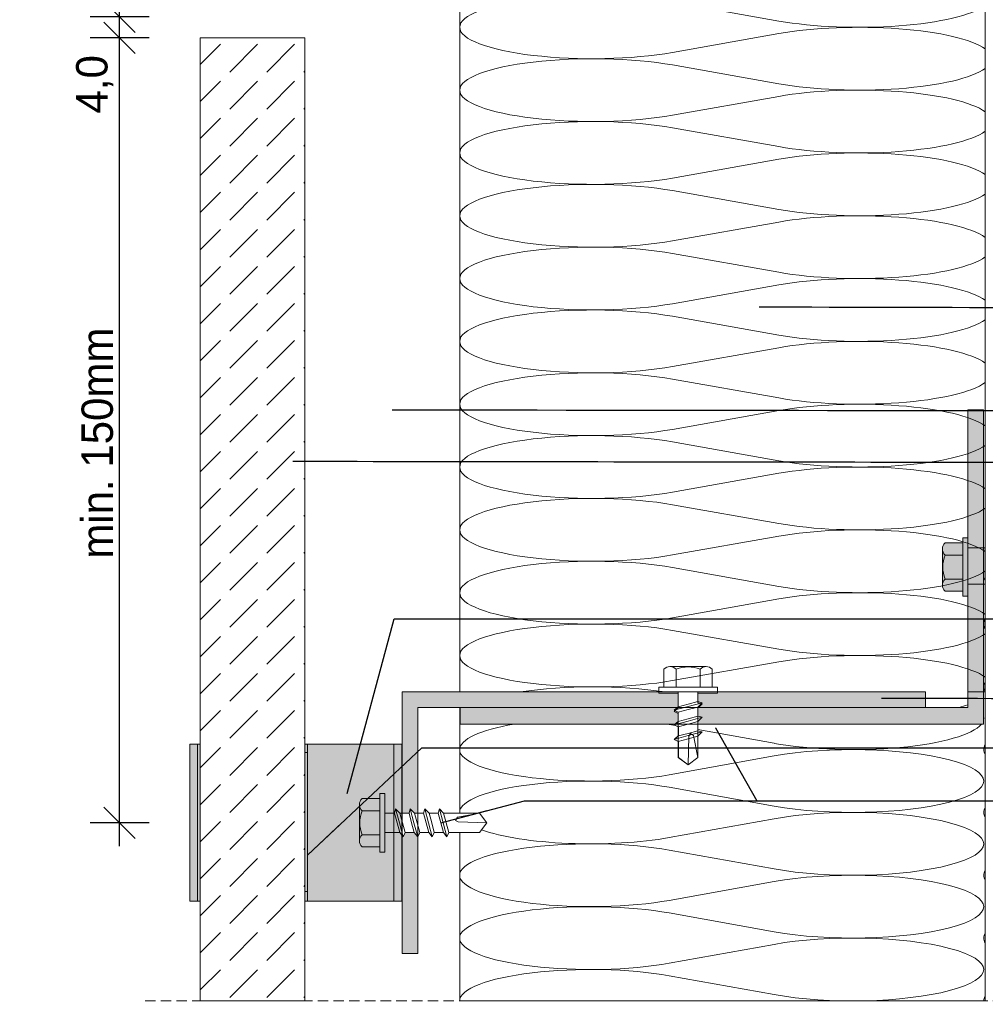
# Model space of a CAD drawing. Extents: x -106507 to -42801, y 48734 to 74234.
# Tile 48 of 69: x -47141 to -45296, y 62495 to 64376. Entities that reach past the tile are written whole.
import ezdxf

# ---------------------------------------------------------------- set-up
doc = ezdxf.new("R2010")
doc.units = 0
doc.header["$MEASUREMENT"] = 0
doc.linetypes.add('Hidden Line', pattern=[30, 20, -10])
for name, color, linetype, lineweight, true_color in [('2D - Ogólne_Pen_No__2', 7, 'Continuous', 15, 0x7f7f7f), ('2D Drafting - General_Pen_No__102', 7, 'Continuous', 13, 0xcccccc), ('2D Drafting - General_Pen_No__141', 7, 'Continuous', 0, 0xe8e8e8), ('2D Drafting - General_Pen_No__2', 7, 'Continuous', 15, 0x7f7f7f), ('2D Drafting - General_Pen_No__61', 7, 'Continuous', 20, 0x6a6a6a), ('2D Drafting - General_Pen_No__81', 7, 'Continuous', 20, 0x6a6a6a), ('Annotation - Label_Pen_No__5', 7, 'Continuous', 25, 0x40a5ff), ('Wymiarowanie_Pen_No__5', 7, 'Continuous', 25, 0x40a5ff)]:
    doc.layers.add(name, color=color, linetype=linetype, lineweight=lineweight, true_color=true_color)
doc.layers.add('2D Drafting - General_Pen_No__1', color=7, linetype='Continuous', lineweight=13)
doc.layers.add('2D Drafting - General_Pen_No__121', color=255, linetype='Continuous', lineweight=0)
doc.layers.add('Wymiarowanie', color=7, linetype='Continuous')
doc.styles.add('GENERATED_STYLE_1', font='kartika.ttf')
doc.dimstyles.new('GENERATED_STYLE__1', dxfattribs={"dimtxt": 60.000002, "dimasz": 57, "dimexe": 0.18, "dimexo": 0, "dimgap": 0.09, "dimtad": 1, "dimdec": 1, "dimlfac": 0.1, "dimzin": 0, "dimdsep": 46, "dimtxsty": 'GENERATED_STYLE_1', "dimblk": 'ARROWHEAD_6', "dimblk1": 'ARROWHEAD_6', "dimblk2": 'ARROWHEAD_6', "dimcen": 0.09, "dimclrd": 256, "dimclre": 256, "dimclrt": 256, "dimadec": 0, "dimazin": 0, "dimtfac": 1, "dimtdec": 4, "dimtmove": 0, "dimatfit": 3, "dimfxl": 0, "dimtolj": 1, "dimtzin": 0, "dimarcsym": 0})
doc.dimstyles.new('GENERATED_STYLE__7', dxfattribs={"dimtxt": 0.18, "dimasz": 91.2, "dimexe": 0.18, "dimexo": 0.0625, "dimgap": 0.09, "dimtad": 0, "dimtih": 1, "dimtoh": 1, "dimdec": 4, "dimzin": 0, "dimdsep": 46, "dimcen": 0.09, "dimadec": 0, "dimazin": 0, "dimtfac": 1, "dimtdec": 4, "dimtmove": 0, "dimatfit": 3, "dimldrblk": 'ARROWHEAD_5', "dimfxl": 0, "dimtolj": 1, "dimtzin": 0, "dimarcsym": 0})

# ---------------------------------------------------------------- blocks, each defined once
blk = doc.blocks.new('*X14')
at = {"layer": '2D Drafting - General_Pen_No__61', "linetype": 'Continuous'}
for p, q in [((-45690.4, 64373.5), (-45893.8, 64409.5)), ((-45690.4, 64349.5), (-45893.8, 64313.5)), ((-45690.4, 64253.5), (-45893.8, 64289.5)), ((-45690.4, 64229.5), (-45893.8, 64193.5)), ((-45690.4, 64133.5), (-45893.8, 64169.5)), ((-45690.4, 64109.5), (-45893.8, 64073.5)), ((-45690.4, 64013.5), (-45893.8, 64049.5)), ((-45690.4, 63989.5), (-45893.8, 63953.5)), ((-45690.4, 63893.5), (-45893.8, 63929.5)), ((-45690.4, 63869.5), (-45893.8, 63833.5)), ((-45690.4, 63773.5), (-45893.8, 63809.5)), ((-45690.4, 63749.5), (-45893.8, 63713.5)), ((-45690.4, 63653.5), (-45893.8, 63689.5)), ((-45690.4, 63629.5), (-45893.8, 63593.5)), ((-45690.4, 63533.5), (-45893.8, 63569.5)), ((-45690.4, 63509.5), (-45893.8, 63473.5)), ((-45690.4, 63413.5), (-45893.8, 63449.5)), ((-45690.4, 63389.5), (-45893.8, 63353.5)), ((-45690.4, 63293.5), (-45893.8, 63329.5)), ((-45690.4, 63269.5), (-45893.8, 63233.5)), ((-45690.4, 63173.5), (-45893.8, 63209.5)), ((-45690.4, 63149.5), (-45893.8, 63113.5))]:
    blk.add_line(p, q, dxfattribs=at)
for centre, start_param, end_param in [((-46046.3, 64361.5), 0.927295, 3.141593), ((-45537.9, 64421.5), 4.068888, 5.968076), ((-45537.9, 64301.5), 0.31511, 2.214297), ((-46046.3, 64361.5), 3.141593, 5.35589), ((-46046.3, 64241.5), 0.927295, 3.141593), ((-45537.9, 64301.5), 4.068888, 5.968076), ((-46046.3, 64241.5), 3.141593, 5.35589), ((-45537.9, 64181.5), 0.31511, 2.214297), ((-46046.3, 64121.5), 0.927295, 3.141593), ((-45537.9, 64181.5), 4.068888, 5.968076), ((-46046.3, 64121.5), 3.141593, 5.35589), ((-45537.9, 64061.5), 0.31511, 2.214297), ((-46046.3, 64001.5), 0.927295, 3.141593), ((-45537.9, 64061.5), 4.068888, 5.968076), ((-46046.3, 64001.5), 3.141593, 5.35589), ((-45537.9, 63941.5), 0.31511, 2.214297), ((-46046.3, 63881.5), 0.927295, 3.141593), ((-45537.9, 63941.5), 4.068888, 5.968076), ((-46046.3, 63881.5), 3.141593, 5.35589), ((-45537.9, 63821.5), 0.31511, 2.214297), ((-46046.3, 63761.5), 0.927295, 3.141593), ((-45537.9, 63821.5), 4.068888, 5.968076), ((-45537.9, 63701.5), 0.31511, 2.214297), ((-46046.3, 63761.5), 3.141593, 5.35589), ((-46046.3, 63641.5), 0.927295, 3.141593), ((-45537.9, 63701.5), 4.068888, 5.968076), ((-46046.3, 63641.5), 3.141593, 5.35589), ((-45537.9, 63581.5), 0.31511, 2.214297), ((-46046.3, 63521.5), 0.927295, 3.141593), ((-45537.9, 63581.5), 4.068888, 5.968076), ((-46046.3, 63521.5), 3.141593, 5.35589), ((-45537.9, 63461.5), 0.31511, 2.214297), ((-46046.3, 63401.5), 0.927295, 3.141593), ((-45537.9, 63461.5), 4.068888, 5.968076), ((-45537.9, 63341.5), 0.31511, 2.214297), ((-46046.3, 63401.5), 3.141593, 5.35589), ((-46046.3, 63281.5), 0.927295, 3.141593), ((-45537.9, 63341.5), 4.068888, 5.968076), ((-46046.3, 63281.5), 3.141593, 5.35589), ((-45537.9, 63221.5), 0.31511, 2.214297), ((-46046.3, 63161.5), 0.927295, 3.141593), ((-45537.9, 63221.5), 4.068888, 5.968076), ((-46046.3, 63161.5), 3.141593, 5.35589), ((-45537.9, 63101.5), 0.31511, 2.214297), ((-46046.3, 63041.5), 0.997896, 2.143697), ((-45537.9, 63101.5), 5.562808, 5.671919)]:
    blk.add_ellipse(centre, major_axis=(254.2, 0), ratio=0.236038, start_param=start_param, end_param=end_param, dxfattribs=at)
blk = doc.blocks.new('Fill_7')
at = {"layer": '2D Drafting - General_Pen_No__2', "linetype": 'Continuous'}
for p, q in [((-46300.5, 65099.1), (-46300.5, 64351.5)), ((-45296.2, 64370.6), (-45296.2, 65099.1)), ((-45296.2, 64351.5), (-45296.2, 64370.6)), ((-46300.5, 64351.5), (-46300.5, 63092)), ((-45296.2, 63846.3), (-45296.2, 64351.5)), ((-45296.2, 63624), (-45296.2, 63846.3)), ((-45296.2, 63092), (-45296.2, 63624)), ((-46300.5, 63092), (-45920, 63092)), ((-45920, 63092), (-45808.2, 63092)), ((-45808.2, 63092), (-45410.5, 63092)), ((-45410.5, 63092), (-45410.5, 63062)), ((-45329.7, 63062), (-45329.7, 63092)), ((-45329.7, 63092), (-45296.2, 63092)), ((-45410.5, 63062), (-45329.7, 63062))]:
    blk.add_line(p, q, dxfattribs=at)
at = {"layer": '2D Drafting - General_Pen_No__61', "linetype": 'Continuous'}
blk.add_blockref('*X14', (0, 0), dxfattribs=at)
blk = doc.blocks.new('*X22')
at = {"layer": '2D Drafting - General_Pen_No__61', "linetype": 'Continuous'}
for p, q in [((-46411.3, 62700.4), (-46410.5, 62700.4)), ((-46410.5, 62699.6), (-46411.3, 62699.6))]:
    blk.add_line(p, q, dxfattribs=at)
blk = doc.blocks.new('Fill_11')
at = {"layer": '2D Drafting - General_Pen_No__1', "linetype": 'Continuous'}
for p, q in [((-46411.3, 62692), (-46411.3, 62818.6)), ((-46411.3, 62818.6), (-46410.5, 62817.6)), ((-46410.5, 62817.6), (-46410.5, 62692)), ((-46410.5, 62692), (-46411.3, 62692))]:
    blk.add_line(p, q, dxfattribs=at)
at = {"layer": '2D Drafting - General_Pen_No__61', "linetype": 'Continuous'}
blk.add_blockref('*X22', (0, 0), dxfattribs=at)
blk = doc.blocks.new('*X28')
at = {"layer": '2D Drafting - General_Pen_No__61', "linetype": 'Continuous'}
for p, q in [((-45887.7, 63027.5), (-45900, 63029.7)), ((-45699.8, 62993.7), (-45845.4, 63019.9)), ((-45699.8, 62969.7), (-45900, 62933.7)), ((-45699.8, 62873.7), (-45900, 62909.7)), ((-45699.8, 62849.7), (-45900, 62813.7)), ((-45699.8, 62753.7), (-45900, 62789.7)), ((-45699.8, 62729.7), (-45900, 62693.7)), ((-45699.8, 62633.7), (-45900, 62669.7)), ((-45699.8, 62609.7), (-45900, 62573.7)), ((-45699.8, 62513.7), (-45900, 62549.7))]:
    blk.add_line(p, q, dxfattribs=at)
for centre, start_param, end_param in [((-45049, 63221.7), 2.984086, 3.141593), ((-45049, 63221.7), 3.141593, 3.299099), ((-45049, 63101.7), 2.984086, 3.141593), ((-45049, 63101.7), 3.141593, 3.299099), ((-46050.2, 62981.7), 2.193887, 3.141593), ((-46050.2, 62981.7), 0.927295, 0.947706), ((-45549.6, 63041.7), 4.068888, 6.09414), ((-45549.6, 63041.7), 6.225576, 6.340795), ((-45049, 62981.7), 2.984086, 3.141593), ((-46050.2, 62981.7), 3.141593, 5.35589), ((-45549.6, 62921.7), 4.068888, 8.497483), ((-45049, 62981.7), 3.141593, 3.299099), ((-46050.2, 62861.7), 0.927295, 3.141593), ((-46050.2, 62861.7), 3.141593, 3.160399), ((-45549.6, 62801.7), 4.068888, 8.497483), ((-45049, 62861.7), 2.984087, 3.141593), ((-45049, 62861.7), 3.141593, 3.299099), ((-46050.2, 62861.7), 3.727634, 5.35589), ((-46050.2, 62741.7), 0.927295, 3.141593), ((-45549.6, 62681.7), 4.068888, 8.497483), ((-45049, 62741.7), 2.984087, 3.141593), ((-46050.2, 62741.7), 3.141593, 5.35589), ((-45049, 62741.7), 3.141593, 3.299098), ((-46050.2, 62621.7), 0.927295, 3.141593), ((-46050.2, 62621.7), 3.141593, 5.35589), ((-45549.6, 62561.7), 4.068888, 8.497483), ((-45049, 62621.7), 2.984087, 3.141593), ((-45049, 62621.7), 3.141593, 3.299098), ((-46050.2, 62501.7), 0.927295, 3.141593), ((-45049, 62501.7), 2.984087, 3.141593)]:
    blk.add_ellipse(centre, major_axis=(250.3, 0), ratio=0.239719, start_param=start_param, end_param=end_param, dxfattribs=at)
blk = doc.blocks.new('Fill_14')
at = {"layer": '2D Drafting - General_Pen_No__2', "linetype": 'Continuous'}
for p, q in [((-45299.7, 63030.5), (-45299.7, 63297.5)), ((-45299.7, 63297.5), (-45296.2, 63297.5)), ((-45296.2, 63297.5), (-45296.2, 62501.7)), ((-46300.5, 62860.6), (-46300.5, 63062)), ((-46300.5, 63062), (-46299.8, 63062)), ((-46299.8, 63062), (-46299.8, 63030.5)), ((-46299.8, 63030.5), (-45889.1, 63030.5)), ((-45889.1, 63030.5), (-45890.9, 63029)), ((-45890.9, 63029), (-45882.7, 63025.2)), ((-45845.4, 63017.7), (-45845.4, 63030.5)), ((-45845.4, 63030.5), (-45310.5, 63030.5)), ((-45310.5, 63030.5), (-45299.7, 63030.5)), ((-45882.7, 63025.2), (-45882.7, 63007.8)), ((-45837.2, 63015.6), (-45845.4, 63017.7)), ((-45845.4, 63007.4), (-45837.2, 63015.6)), ((-45882.7, 63007.8), (-45890.9, 63001.2)), ((-45890.9, 63001.2), (-45882.7, 62997.4)), ((-45882.7, 62997.4), (-45882.7, 62966.7)), ((-45845.4, 62966.7), (-45845.4, 63007.4)), ((-45882.7, 62966.7), (-45864.1, 62952.7)), ((-45864.1, 62952.7), (-45845.4, 62966.7)), ((-46262.6, 62860.6), (-46300.5, 62860.6)), ((-46248.7, 62842), (-46262.6, 62860.6)), ((-46262.6, 62823.3), (-46248.7, 62842)), ((-46300.5, 62501.7), (-46300.5, 62823.3)), ((-46300.5, 62823.3), (-46262.6, 62823.3)), ((-45296.2, 62501.7), (-46300.5, 62501.7))]:
    blk.add_line(p, q, dxfattribs=at)
at = {"layer": '2D Drafting - General_Pen_No__61', "linetype": 'Continuous'}
blk.add_blockref('*X28', (0, 0), dxfattribs=at)
blk = doc.blocks.new('*D73')
at = {"layer": 'Wymiarowanie_Pen_No__5', "linetype": 'Continuous'}
for p, q in [((-46980.2, 64411.5), (-46920.2, 64351.5)), ((-46893.9, 64381.5), (-47006.4, 64381.5)), ((-46980.2, 64371.5), (-46920.2, 64311.5)), ((-46950.2, 64341.5), (-46950.2, 64381.5)), ((-46893.9, 64341.5), (-47006.4, 64341.5)), ((-46950.2, 64296.5), (-46950.2, 64341.5))]:
    blk.add_line(p, q, dxfattribs=at)
at = {"layer": 'Wymiarowanie_Pen_No__5', "char_height": 60, "attachment_point": 7, "rotation": 90, "style": 'GENERATED_STYLE_1'}
for s, insert in [('{min. 150mm}', (-46962.2, 64886)), ('{4,0}', (-46962.2, 64196.9))]:
    blk.add_mtext(s, dxfattribs=dict(at, insert=insert))
blk = doc.blocks.new('ARROWHEAD_6')
at = {"color": 0, "linetype": 'Continuous', "lineweight": 0}
for p, q in [((-0.5, -0.5), (0.5, 0.5)), ((0, 0), (-1, 0))]:
    blk.add_line(p, q, dxfattribs=at)
blk = doc.blocks.new('*D75')
at = {"layer": 'Wymiarowanie_Pen_No__5', "linetype": 'Continuous'}
for p, q in [((-46950.2, 65881.1), (-46950.2, 65926.1)), ((-46920.2, 65851.1), (-46980.2, 65911.1)), ((-46893.9, 65881.1), (-47006.4, 65881.1)), ((-46950.2, 64381.5), (-46950.2, 65881.1)), ((-46980.2, 64411.5), (-46920.2, 64351.5)), ((-46893.9, 64381.5), (-47006.4, 64381.5))]:
    blk.add_line(p, q, dxfattribs=at)
at = {"layer": 'Wymiarowanie_Pen_No__5', "char_height": 60, "attachment_point": 7, "rotation": 90, "style": 'GENERATED_STYLE_1'}
for s, insert in [('{min. 150mm}', (-46962.2, 64886)), ('{4,0}', (-46962.2, 64196.9))]:
    blk.add_mtext(s, dxfattribs=dict(at, insert=insert))
blk = doc.blocks.new('*D76')
at = {"layer": 'Wymiarowanie_Pen_No__5', "linetype": 'Continuous'}
for p, q in [((-46950.2, 64341.5), (-46950.2, 64386.5)), ((-46920.2, 64311.5), (-46980.2, 64371.5)), ((-46893.9, 64341.5), (-47006.4, 64341.5)), ((-46950.2, 62842), (-46950.2, 64341.5)), ((-46980.2, 62872), (-46920.2, 62812)), ((-46893.9, 62842), (-47006.4, 62842)), ((-46950.2, 62797), (-46950.2, 62842))]:
    blk.add_line(p, q, dxfattribs=at)
at = {"layer": 'Wymiarowanie_Pen_No__5', "insert": (-46962.2, 63346.4), "char_height": 60, "attachment_point": 7, "rotation": 90, "style": 'GENERATED_STYLE_1'}
blk.add_mtext('{min. 150mm}', dxfattribs=at)
blk = doc.blocks.new('ARROWHEAD_5')
at = {"color": 0, "linetype": 'Continuous', "lineweight": 0}
blk.add_line((0, 0), (-1, 0), dxfattribs=at)
blk.add_solid([(-1, 0.2679), (0, 0), (-1, -0.2679), (-1, 0.2679)], dxfattribs=at)

msp = doc.modelspace()

# ---------------------------------------------------------------- hatches: boundary and pattern name
at = {"layer": '2D Drafting - General_Pen_No__102', "linetype": 'Continuous'}
for points in [[(-46816.3, 62691.96), (-46801.3, 62691.96), (-46801.3, 62991.96), (-46816.3, 62991.96)], [(-46801.3, 62691.96), (-46796.21, 62691.96), (-46796.21, 62991.96), (-46801.3, 62991.96)], [(-46591.3, 62991.96), (-46596.21, 62991.96), (-46596.21, 62691.96), (-46591.3, 62691.96)], [(-46591.3, 62691.96), (-46426.3, 62691.96), (-46426.3, 62991.96), (-46591.3, 62991.96)], [(-46426.3, 62991.96), (-46426.3, 62691.96), (-46411.3, 62691.96), (-46411.3, 62991.96)]]:
    msp.add_hatch(color=256, dxfattribs=at).paths.add_polyline_path(points, flags=0)
at = {"layer": '2D Drafting - General_Pen_No__121', "linetype": 'Continuous'}
for points in [[(-45329.72, 63330.46), (-45329.72, 63386.38), (-45339.04, 63386.38), (-45339.04, 63330.46), (-45339.04, 63274.54), (-45329.72, 63274.54)], [(-45339.04, 63376.67), (-45373.22, 63376.67, 0.4195601), (-45373.22, 63353.37), (-45339.04, 63353.37)], [(-45329.72, 63367.13), (-45329.72, 63330.46), (-45329.72, 63297.46), (-45299.72, 63297.46), (-45299.72, 63333.38), (-45299.72, 63367.13)], [(-45299.72, 63367.13), (-45329.72, 63367.13), (-45329.72, 63330.46), (-45329.72, 63297.46), (-45299.72, 63297.46), (-45299.72, 63334.33)], [(-45299.72, 63367.04), (-45299.72, 63334.33), (-45299.72, 63309.98), (-45296.21, 63305.61), (-45296.21, 63367.04)], [(-45377.49, 63330.46, -0.092424), (-45373.22, 63353.37, -0.201281), (-45378.11, 63365.02), (-45378.11, 63295.9, -0.201281), (-45373.22, 63307.55, -0.092424)], [(-45339.04, 63353.37), (-45373.22, 63353.37, 0.092424), (-45377.49, 63330.46, 0.092424), (-45373.22, 63307.55), (-45339.04, 63307.55), (-45339.04, 63330.46)], [(-45339.04, 63307.55), (-45373.22, 63307.55, 0.4195601), (-45373.22, 63284.25), (-45339.04, 63284.25)]]:
    msp.add_hatch(color=256, dxfattribs=at).paths.add_polyline_path(points, flags=0)
at = {"layer": '2D Drafting - General_Pen_No__141', "linetype": 'Continuous'}
for points in [[(-45299.72, 63367.13), (-45329.72, 63367.13), (-45329.72, 63386.38), (-45329.72, 63630.46), (-45299.72, 63630.46)], [(-45310.48, 63030.46), (-45845.45, 63030.46), (-45845.45, 63035.19), (-45837.25, 63043.39), (-45845.45, 63045.59), (-45845.45, 63061.96), (-45329.72, 63061.96), (-45329.72, 63274.54), (-45329.72, 63297.46), (-45299.72, 63297.46), (-45299.72, 63030.46)], [(-46380.48, 63061.96), (-46380.48, 62860.6), (-46386.83, 62860.6), (-46395.03, 62868.8), (-46397.22, 62860.6), (-46410.48, 62860.6), (-46410.48, 63091.96), (-45920.01, 63091.96), (-45920.01, 63089.8), (-45882.73, 63089.8), (-45882.73, 63061.96)], [(-45410.48, 63091.96), (-45410.48, 63061.96), (-45844.35, 63061.96), (-45837.25, 63069.07), (-45845.45, 63071.27), (-45845.45, 63089.8), (-45808.17, 63089.8), (-45808.17, 63091.96)], [(-45886.44, 63030.46), (-46299.77, 63030.46), (-46299.77, 63061.96), (-45882.73, 63061.96), (-45882.73, 63061.28), (-45890.93, 63054.69), (-45882.73, 63050.88), (-45882.73, 63033.44)], [(-46380.48, 62815.47), (-46380.48, 62591.96), (-46410.48, 62591.96), (-46410.48, 62817.61), (-46408.48, 62815.12), (-46404.68, 62823.32), (-46387.23, 62823.32), (-46380.64, 62815.12)], [(-46380.48, 62815.47), (-46380.48, 62591.96), (-46410.48, 62591.96), (-46410.48, 62817.61), (-46408.48, 62815.12), (-46404.68, 62823.32), (-46387.23, 62823.32), (-46380.64, 62815.12)]]:
    msp.add_hatch(color=256, dxfattribs=at).paths.add_polyline_path(points, flags=0)
at = {"layer": '2D Drafting - General_Pen_No__81', "linetype": 'Continuous'}
h = msp.add_hatch(dxfattribs=at)
h.set_pattern_fill('Beton', color=256, style=0, pattern_type=2)
h.set_pattern_definition([(45, (0, 0), (-70.71068, 70.71068), [75, -25]), (45, (7e-15, 70.71), (-70.71068, 70.71068), [75, -25])])
h.paths.add_polyline_path([(-46796.21, 64341.54), (-46596.21, 64341.54), (-46596.21, 62501.73), (-46796.21, 62501.73)], flags=0)
msp.add_hatch(color=256, dxfattribs=at).paths.add_polyline_path([(-46596.21, 62975.96), (-46591.3, 62975.96), (-46591.3, 62710.73), (-46596.21, 62710.73)], flags=0)
msp.add_hatch(color=256, dxfattribs=at).paths.add_polyline_path([(-46596.21, 62975.96), (-46591.3, 62975.96), (-46591.3, 62710.73), (-46596.21, 62710.73)], flags=0)

# ---------------------------------------------------------------- linework, layer by layer
at = {"layer": '2D - Ogólne_Pen_No__2', "linetype": 'Continuous'}
for p, q in [((-45296.04, 63367.13), (-45299.72, 63367.13)), ((-45299.72, 63367.13), (-45299.72, 63333.38)), ((-45296.04, 63367.04), (-45299.72, 63367.04)), ((-45299.72, 63367.04), (-45299.72, 63333.29)), ((-45299.72, 63297.46), (-45299.72, 63334.33)), ((-45296.04, 63297.46), (-45299.72, 63297.46))]:
    msp.add_line(p, q, dxfattribs=at)
at = {"layer": '2D Drafting - General_Pen_No__2', "linetype": 'Continuous'}
for p, q in [((-45299.72, 63500.46), (-45299.72, 63030.46)), ((-45339.04, 63330.46), (-45339.04, 63386.38)), ((-45339.04, 63386.38), (-45329.72, 63386.38)), ((-45329.72, 63386.38), (-45329.72, 63330.46)), ((-45373.22, 63376.67), (-45339.04, 63376.67)), ((-45329.72, 63367.13), (-45299.72, 63367.13)), ((-45378.11, 63365.02), (-45378.11, 63295.9)), ((-45373.22, 63353.37), (-45339.04, 63353.37)), ((-45339.04, 63330.46), (-45339.04, 63274.54)), ((-45329.72, 63274.54), (-45329.72, 63330.46)), ((-45373.22, 63307.55), (-45339.04, 63307.55)), ((-45329.72, 63297.46), (-45299.72, 63297.46)), ((-45373.22, 63284.25), (-45339.04, 63284.25)), ((-45339.04, 63274.54), (-45329.72, 63274.54)), ((-45910.3, 63135.46), (-45910.3, 63101.28)), ((-45829.53, 63140.34), (-45898.65, 63140.34)), ((-45887, 63135.46), (-45887, 63101.28)), ((-45841.18, 63135.46), (-45841.18, 63101.28)), ((-45817.88, 63135.46), (-45817.88, 63101.28)), ((-46410.48, 62591.96), (-46410.48, 63091.96)), ((-46410.48, 62591.96), (-46410.48, 63091.96)), ((-46410.48, 63091.96), (-45410.48, 63091.96)), ((-45864.09, 63101.28), (-45920.01, 63101.28)), ((-45920.01, 63101.28), (-45920.01, 63091.96)), ((-45920.01, 63091.96), (-45864.09, 63091.96)), ((-45882.73, 63091.96), (-45882.73, 63063.44)), ((-45864.09, 63101.28), (-45808.17, 63101.28)), ((-45808.17, 63091.96), (-45864.09, 63091.96)), ((-45845.45, 63091.96), (-45845.45, 63073.43)), ((-45808.17, 63101.28), (-45808.17, 63091.96)), ((-45410.48, 63091.96), (-45410.48, 63061.96)), ((-45882.73, 63063.44), (-45864.09, 63068.44)), ((-45845.45, 63073.43), (-45864.09, 63068.44)), ((-45837.25, 63071.23), (-45864.09, 63064.04)), ((-45845.45, 63073.43), (-45837.25, 63071.23)), ((-45837.25, 63071.23), (-45845.45, 63063.03)), ((-46380.48, 62591.96), (-46380.48, 63061.96)), ((-46380.48, 62591.96), (-46380.48, 63061.96)), ((-46380.48, 63061.96), (-45410.48, 63061.96)), ((-46299.77, 63061.96), (-46299.77, 63030.46)), ((-46299.77, 63061.96), (-45329.72, 63061.96)), ((-46299.77, 63030.46), (-46299.77, 63060.46)), ((-45890.93, 63056.85), (-45864.09, 63064.04)), ((-45890.93, 63056.85), (-45882.73, 63063.44)), ((-45882.73, 63053.05), (-45890.93, 63056.85)), ((-45882.73, 63053.05), (-45864.09, 63058.04)), ((-45882.73, 63053.05), (-45882.73, 63035.6)), ((-45845.45, 63063.03), (-45864.09, 63058.04)), ((-45845.45, 63063.03), (-45845.45, 63045.59)), ((-46299.77, 63030.46), (-45310.48, 63030.46)), ((-45890.93, 63029.01), (-45864.09, 63036.2)), ((-45890.93, 63029.01), (-45864.09, 63036.2)), ((-45890.93, 63029.01), (-45882.73, 63035.6)), ((-45890.93, 63029.01), (-45882.73, 63035.6)), ((-45882.73, 63025.2), (-45890.93, 63029.01)), ((-45882.73, 63025.2), (-45890.93, 63029.01)), ((-45882.73, 63035.6), (-45864.09, 63040.6)), ((-45882.73, 63035.6), (-45864.09, 63040.6)), ((-45882.73, 62997.36), (-45882.73, 63035.6)), ((-45882.73, 63025.2), (-45864.09, 63030.2)), ((-45882.73, 63025.2), (-45864.09, 63030.2)), ((-45845.45, 63045.59), (-45864.09, 63040.6)), ((-45845.45, 63045.59), (-45864.09, 63040.6)), ((-45837.25, 63043.39), (-45864.09, 63036.2)), ((-45837.25, 63043.39), (-45864.09, 63036.2)), ((-45845.45, 63035.19), (-45864.09, 63030.2)), ((-45845.45, 63035.19), (-45864.09, 63030.2)), ((-45845.45, 63045.59), (-45837.25, 63043.39)), ((-45845.45, 63045.59), (-45837.25, 63043.39)), ((-45845.45, 63007.35), (-45845.45, 63045.59)), ((-45837.25, 63043.39), (-45845.45, 63035.19)), ((-45837.25, 63043.39), (-45845.45, 63035.19)), ((-45845.45, 63035.19), (-45845.45, 63017.75)), ((-45845.45, 63035.19), (-45845.45, 62966.69)), ((-45299.72, 63030.46), (-45310.48, 63030.46)), ((-45882.73, 63025.2), (-45882.73, 63007.76)), ((-45882.73, 63025.2), (-45882.73, 62966.69)), ((-45882.73, 63007.76), (-45864.09, 63012.75)), ((-45845.45, 63017.75), (-45864.09, 63012.75)), ((-45837.25, 63015.55), (-45864.09, 63008.36)), ((-45859.66, 63012.51), (-45862.35, 63007.66)), ((-45853.45, 63008.74), (-45859.66, 63012.51)), ((-45845.45, 63017.75), (-45837.25, 63015.55)), ((-45837.25, 63015.55), (-45845.45, 63007.35)), ((-46816.3, 62991.96), (-46816.3, 62691.96)), ((-46816.3, 62991.96), (-46796.21, 62991.96)), ((-46801.3, 62991.96), (-46801.3, 62691.96)), ((-46596.21, 62991.96), (-46591.3, 62991.96)), ((-46411.3, 62991.96), (-46591.3, 62991.96)), ((-46591.3, 62991.96), (-46591.3, 62691.96)), ((-46426.3, 62691.96), (-46426.3, 62991.96)), ((-46411.3, 62991.96), (-46426.3, 62991.96)), ((-46411.3, 62691.96), (-46411.3, 62991.96)), ((-45890.93, 63001.17), (-45864.09, 63008.36)), ((-45890.93, 63001.17), (-45882.73, 63007.76)), ((-45882.73, 62997.36), (-45890.93, 63001.17)), ((-45882.73, 62997.36), (-45864.09, 63002.36)), ((-45862.35, 63007.66), (-45864.09, 62952.71)), ((-45845.45, 63007.35), (-45864.09, 63002.36)), ((-45845.45, 62966.69), (-45853.45, 63008.74)), ((-45882.73, 62966.69), (-45864.09, 62952.71)), ((-45845.45, 62966.69), (-45864.09, 62952.71)), ((-46452.92, 62841.96), (-46452.92, 62897.88)), ((-46452.92, 62897.88), (-46443.6, 62897.88)), ((-46443.6, 62897.88), (-46443.6, 62841.96)), ((-46487.09, 62888.18), (-46452.92, 62888.18)), ((-46491.98, 62876.53), (-46491.98, 62807.4)), ((-46487.09, 62864.88), (-46452.92, 62864.88)), ((-46443.6, 62860.6), (-46425.06, 62860.6)), ((-46425.06, 62860.6), (-46422.87, 62868.8)), ((-46425.06, 62860.6), (-46420.07, 62841.96)), ((-46422.87, 62868.8), (-46414.67, 62860.6)), ((-46422.87, 62868.8), (-46415.67, 62841.96)), ((-46414.67, 62860.6), (-46409.67, 62841.96)), ((-46414.67, 62860.6), (-46397.22, 62860.6)), ((-46397.22, 62860.6), (-46395.03, 62868.8)), ((-46397.22, 62860.6), (-46392.23, 62841.96)), ((-46395.03, 62868.8), (-46386.83, 62860.6)), ((-46395.03, 62868.8), (-46387.83, 62841.96)), ((-46386.83, 62860.6), (-46381.83, 62841.96)), ((-46386.83, 62860.6), (-46369.38, 62860.6)), ((-46369.38, 62860.6), (-46367.18, 62868.8)), ((-46369.38, 62860.6), (-46364.39, 62841.96)), ((-46367.18, 62868.8), (-46358.98, 62860.6)), ((-46367.18, 62868.8), (-46359.99, 62841.96)), ((-46358.98, 62860.6), (-46353.99, 62841.96)), ((-46358.98, 62860.6), (-46341.54, 62860.6)), ((-46341.54, 62860.6), (-46339.34, 62868.8)), ((-46341.54, 62860.6), (-46336.55, 62841.96)), ((-46339.34, 62868.8), (-46331.14, 62860.6)), ((-46339.34, 62868.8), (-46332.15, 62841.96)), ((-46331.14, 62860.6), (-46326.15, 62841.96)), ((-46331.14, 62860.6), (-46262.64, 62860.6)), ((-46262.64, 62860.6), (-46304.69, 62852.6)), ((-46262.64, 62860.6), (-46248.66, 62841.96)), ((-46452.92, 62841.96), (-46452.92, 62786.05)), ((-46443.6, 62786.05), (-46443.6, 62841.96)), ((-46415.07, 62823.32), (-46420.07, 62841.96)), ((-46408.48, 62815.12), (-46415.67, 62841.96)), ((-46404.68, 62823.32), (-46409.67, 62841.96)), ((-46387.23, 62823.32), (-46392.23, 62841.96)), ((-46380.64, 62815.12), (-46387.83, 62841.96)), ((-46376.84, 62823.32), (-46381.83, 62841.96)), ((-46359.39, 62823.32), (-46364.39, 62841.96)), ((-46352.8, 62815.12), (-46359.99, 62841.96)), ((-46348.99, 62823.32), (-46353.99, 62841.96)), ((-46331.55, 62823.32), (-46336.55, 62841.96)), ((-46324.96, 62815.12), (-46332.15, 62841.96)), ((-46321.15, 62823.32), (-46326.15, 62841.96)), ((-46304.69, 62852.6), (-46308.46, 62846.39)), ((-46308.46, 62846.39), (-46303.61, 62843.7)), ((-46303.61, 62843.7), (-46248.66, 62841.96)), ((-46262.64, 62823.32), (-46248.66, 62841.96)), ((-46443.6, 62823.32), (-46415.07, 62823.32)), ((-46408.48, 62815.12), (-46415.07, 62823.32)), ((-46404.68, 62823.32), (-46408.48, 62815.12)), ((-46404.68, 62823.32), (-46387.23, 62823.32)), ((-46380.64, 62815.12), (-46387.23, 62823.32)), ((-46376.84, 62823.32), (-46380.64, 62815.12)), ((-46376.84, 62823.32), (-46359.39, 62823.32)), ((-46352.8, 62815.12), (-46359.39, 62823.32)), ((-46348.99, 62823.32), (-46352.8, 62815.12)), ((-46348.99, 62823.32), (-46331.55, 62823.32)), ((-46324.96, 62815.12), (-46331.55, 62823.32)), ((-46321.15, 62823.32), (-46324.96, 62815.12)), ((-46321.15, 62823.32), (-46262.64, 62823.32)), ((-46487.09, 62819.05), (-46452.92, 62819.05)), ((-46487.09, 62795.75), (-46452.92, 62795.75)), ((-46452.92, 62786.05), (-46443.6, 62786.05)), ((-46816.3, 62691.96), (-46796.21, 62691.96)), ((-46596.21, 62691.96), (-46591.3, 62691.96)), ((-46411.3, 62691.96), (-46591.3, 62691.96)), ((-46426.3, 62691.96), (-46411.3, 62691.96)), ((-46380.48, 62591.96), (-46410.48, 62591.96)), ((-46380.48, 62591.96), (-46410.48, 62591.96))]:
    msp.add_line(p, q, dxfattribs=at)
at = {"layer": '2D Drafting - General_Pen_No__2', "linetype": 'Hidden Line'}
msp.add_line((-46901.63, 62501.73), (-44805.28, 62501.73), dxfattribs=at)
at = {"layer": '2D Drafting - General_Pen_No__2', "linetype": 'Continuous', "flags": 128}
for points in [[(-46796.21, 64341.54), (-46596.21, 64341.54), (-46596.21, 62501.73), (-46796.21, 62501.73)], [(-45299.72, 63367.13), (-45329.72, 63367.13), (-45329.72, 63386.38), (-45329.72, 63630.46), (-45299.72, 63630.46)], [(-45329.72, 63330.46), (-45329.72, 63386.38), (-45339.04, 63386.38), (-45339.04, 63330.46), (-45339.04, 63274.54), (-45329.72, 63274.54)], [(-45329.72, 63367.13), (-45329.72, 63330.46), (-45329.72, 63297.46), (-45299.72, 63297.46), (-45299.72, 63333.38), (-45299.72, 63367.13)], [(-45299.72, 63367.13), (-45329.72, 63367.13), (-45329.72, 63330.46), (-45329.72, 63297.46), (-45299.72, 63297.46), (-45299.72, 63334.33)], [(-45299.72, 63367.04), (-45299.72, 63334.33), (-45299.72, 63309.98), (-45296.21, 63305.61), (-45296.21, 63367.04)], [(-45310.48, 63030.46), (-45845.45, 63030.46), (-45845.45, 63035.19), (-45837.25, 63043.39), (-45845.45, 63045.59), (-45845.45, 63061.96), (-45329.72, 63061.96), (-45329.72, 63274.54), (-45329.72, 63297.46), (-45299.72, 63297.46), (-45299.72, 63030.46)], [(-46380.48, 63061.96), (-46380.48, 62860.6), (-46386.83, 62860.6), (-46395.03, 62868.8), (-46397.22, 62860.6), (-46410.48, 62860.6), (-46410.48, 63091.96), (-45920.01, 63091.96), (-45920.01, 63089.8), (-45882.73, 63089.8), (-45882.73, 63061.96)], [(-45410.48, 63091.96), (-45410.48, 63061.96), (-45844.35, 63061.96), (-45837.25, 63069.07), (-45845.45, 63071.27), (-45845.45, 63089.8), (-45808.17, 63089.8), (-45808.17, 63091.96)], [(-45886.44, 63030.46), (-46299.77, 63030.46), (-46299.77, 63061.96), (-45882.73, 63061.96), (-45882.73, 63061.28), (-45890.93, 63054.69), (-45882.73, 63050.88), (-45882.73, 63033.44)], [(-46816.3, 62691.96), (-46801.3, 62691.96), (-46801.3, 62991.96), (-46816.3, 62991.96)], [(-46801.3, 62691.96), (-46796.21, 62691.96), (-46796.21, 62991.96), (-46801.3, 62991.96)], [(-46591.3, 62991.96), (-46596.21, 62991.96), (-46596.21, 62691.96), (-46591.3, 62691.96)], [(-46591.3, 62691.96), (-46426.3, 62691.96), (-46426.3, 62991.96), (-46591.3, 62991.96)], [(-46426.3, 62991.96), (-46426.3, 62691.96), (-46411.3, 62691.96), (-46411.3, 62991.96)], [(-46596.21, 62975.96), (-46591.3, 62975.96), (-46591.3, 62710.73), (-46596.21, 62710.73)], [(-46596.21, 62975.96), (-46591.3, 62975.96), (-46591.3, 62710.73), (-46596.21, 62710.73)], [(-46380.48, 62815.47), (-46380.48, 62591.96), (-46410.48, 62591.96), (-46410.48, 62817.61), (-46408.48, 62815.12), (-46404.68, 62823.32), (-46387.23, 62823.32), (-46380.64, 62815.12)], [(-46380.48, 62815.47), (-46380.48, 62591.96), (-46410.48, 62591.96), (-46410.48, 62817.61), (-46408.48, 62815.12), (-46404.68, 62823.32), (-46387.23, 62823.32), (-46380.64, 62815.12)]]:
    msp.add_lwpolyline(points, close=True, dxfattribs=at)
for points in [[(-45339.04, 63376.67), (-45373.22, 63376.67, 0.4195601), (-45373.22, 63353.37), (-45339.04, 63353.37)], [(-45377.49, 63330.46, -0.092424), (-45373.22, 63353.37, -0.201281), (-45378.11, 63365.02), (-45378.11, 63295.9, -0.201281), (-45373.22, 63307.55, -0.092424)], [(-45339.04, 63353.37), (-45373.22, 63353.37, 0.092424), (-45377.49, 63330.46, 0.092424), (-45373.22, 63307.55), (-45339.04, 63307.55), (-45339.04, 63330.46)], [(-45339.04, 63307.55), (-45373.22, 63307.55, 0.4195601), (-45373.22, 63284.25), (-45339.04, 63284.25)]]:
    msp.add_lwpolyline(points, format="xyb", close=True, dxfattribs=at)
at = {"layer": '2D Drafting - General_Pen_No__2', "linetype": 'Continuous'}
for centre, radius, start, end in [((-45361.78, 63365.02), 16.33, 134.47805, 225.52195), ((-45313.91, 63330.46), 63.58, 158.87798, 180), ((-45313.91, 63330.46), 63.58, 180, 201.12202), ((-45361.78, 63295.9), 16.33, 134.47805, 225.52195), ((-45898.65, 63124.02), 16.33, 44.47805, 135.52195), ((-45864.09, 63076.15), 63.58, 90, 111.12202), ((-45864.09, 63076.15), 63.58, 68.87798, 90), ((-45829.53, 63124.02), 16.33, 44.47805, 135.52195), ((-46475.65, 62876.53), 16.33, 134.47805, 225.52195), ((-46427.78, 62841.96), 63.58, 158.87798, 180), ((-46427.78, 62841.96), 63.58, 180, 201.12202), ((-46475.65, 62807.4), 16.33, 134.47805, 225.52195)]:
    msp.add_arc(centre, radius, start, end, dxfattribs=at)

# ---------------------------------------------------------------- block references
at = {"layer": '2D Drafting - General_Pen_No__61', "linetype": 'Continuous'}
for name in ['Fill_7', 'Fill_14', 'Fill_11']:
    msp.add_blockref(name, (0, 0), dxfattribs=at)

# ---------------------------------------------------------------- dimensions: what is measured, and where the dimension line sits
at = {"layer": 'Wymiarowanie', "color": 161, "linetype": 'Continuous', "lineweight": 25, "true_color": 0x40a5ff}
for base, p1, p2, picture, middle in [((-46950.19, 64341.54), (-46796.21, 64381.54), (-46801.3, 65881.12), '*D75', (-46992.19, 65112.01)), ((-46950.19, 62841.96), (-46801.3, 62841.96), (-46796.21, 64341.54), '*D76', (-46992.19, 63572.43))]:
    dim = msp.add_linear_dim(base=base, p1=p1, p2=p2, angle=90, text='min. 150mm', dimstyle='GENERATED_STYLE__1', dxfattribs=at)
    dim.commit()
    dim.dimension.update_dxf_attribs({"geometry": picture, "text_midpoint": middle})
dim = msp.add_linear_dim(base=(-46950.19, 64341.54), p1=(-46796.21, 64341.54), p2=(-46796.21, 64381.54), angle=90, dimstyle='GENERATED_STYLE__1', dxfattribs=at)
dim.commit()
dim.dimension.update_dxf_attribs({"geometry": '*D73', "text_midpoint": (-46992.19, 64253.93)})

# ---------------------------------------------------------------- leaders
at = {"layer": 'Annotation - Label_Pen_No__5', "linetype": 'Continuous', "path_type": 1, "annotation_type": 0, "has_hookline": 1, "hookline_direction": 0}
for points, text_width in [([(-45728.5, 63827.52), (-44655.71, 63824.92)], 179.01), ([(-46429.29, 63630.88), (-44655.71, 63628.51)], 550.77), ([(-46619.39, 63532.56), (-44655.71, 63529.95)], 413.52), ([(-45494.34, 63080.26), (-44655.71, 63077.65)], 277.08)]:
    msp.add_leader(points, dimstyle='GENERATED_STYLE__7', dxfattribs=dict(at, text_width=text_width))
at = {"layer": 'Annotation - Label_Pen_No__5', "linetype": 'Continuous', "annotation_type": 0, "has_hookline": 1, "hookline_direction": 0}
for points, text_width in [([(-46515.71, 62897.55), (-46425.66, 63231.23), (-44655.71, 63231.23)], 205.62), ([(-45811.85, 63023.33), (-45732.81, 62883.83), (-44655.71, 62883.83)], 174.66), ([(-46591.3, 62780.06), (-46372.86, 62984.82), (-44655.71, 62984.82)], 242.76), ([(-46336.69, 62841.96), (-46176.9, 62883.83), (-44655.71, 62883.83)], 174.66)]:
    msp.add_leader(points, dimstyle='GENERATED_STYLE__7', dxfattribs=dict(at, text_width=text_width))

doc.saveas('drawing.dxf')
